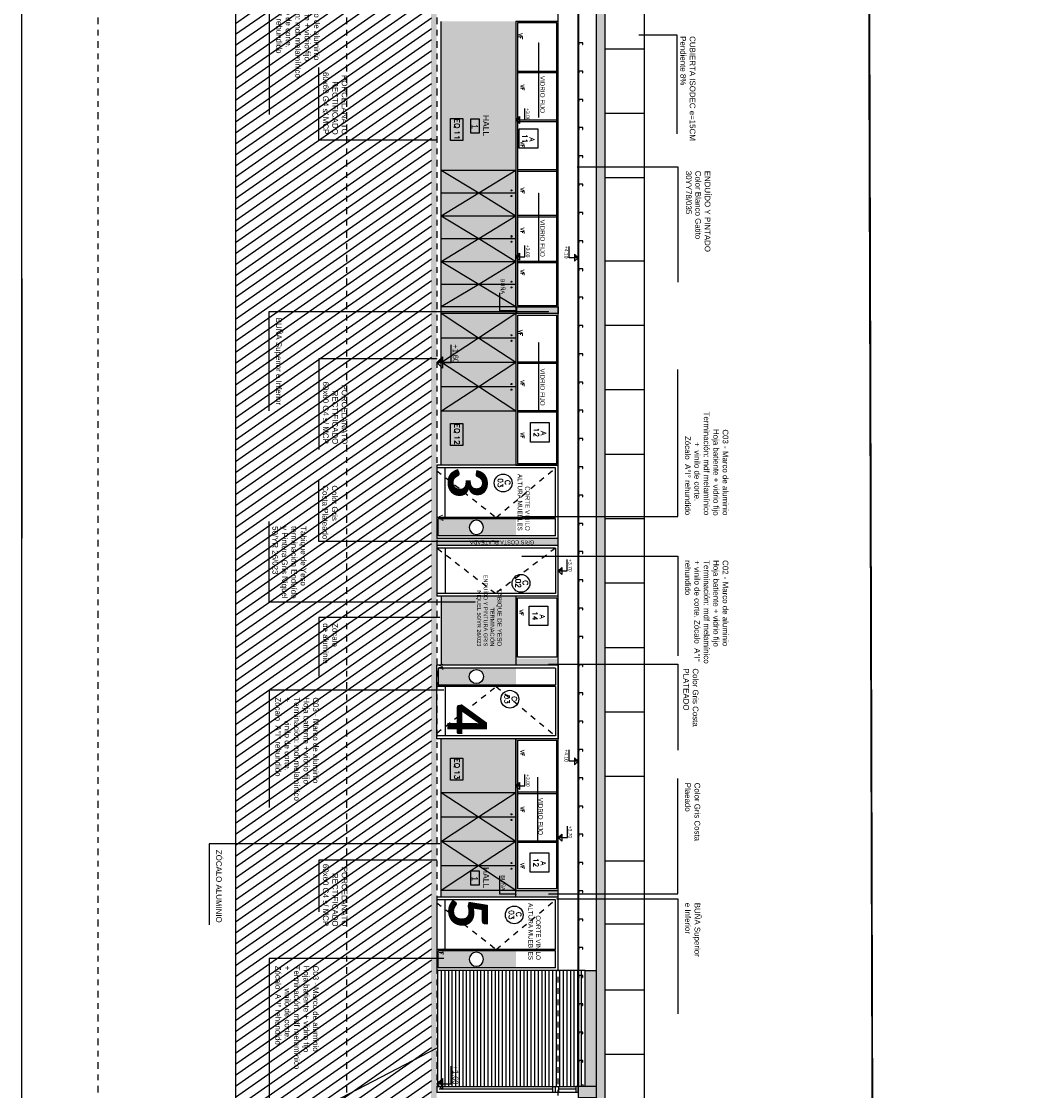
# Model space of a CAD drawing. Header units: millimetres. Extents: x 4617 to 4884, y 1258 to 1784.
# Tile 85 of 168: x 4717 to 4735, y 1275 to 1294. Entities that reach past the tile are written whole.
import ezdxf
from ezdxf.enums import TextEntityAlignment as Align

# ---------------------------------------------------------------- set-up
doc = ezdxf.new("R2010")
doc.units = ezdxf.units.MM
doc.header["$LTSCALE"] = 0.4
for name, pattern in [('CAIF XREF PLANTAS 603$0$RAYITAS', [0.375, 0.25, -0.125]), ('DASHDOT', [1, 0.5, -0.25, 0, -0.25]), ('DOT', [6.35, 0, -6.35]), ('HIDDEN', [9.525, 6.35, -3.175])]:
    doc.linetypes.add(name, pattern=pattern)
for name, color, linetype in [('0 notas JP', 4, 'Continuous'), ('00 AC - ABERTURAS ALUMINIO - TIPO', 3, 'Continuous'), ('200', 6, 'Continuous'), ('200cotas50', 1, 'Continuous'), ('A ALUMINIO', 4, 'Continuous'), ('A CARPINTERIA', 4, 'Continuous'), ('A EQUIPAMIENTO', 4, 'Continuous'), ('A HATCH TABIQUE', 254, 'Continuous'), ('A HERRERÍA', 4, 'Continuous'), ('A MURO', 1, 'Continuous'), ('A MURO VISTO', 2, 'Continuous'), ('A PROYECCION', 8, 'Continuous'), ('A VEGETACIÓN', 253, 'Continuous'), ('Hatch 252', 252, 'Continuous'), ('Hatch 354', 254, 'Continuous'), ('Hatch Ladrillo Visto', 32, 'Continuous'), ('TXT', 3, 'Continuous'), ('TXT COTA', 3, 'Continuous'), ('TXT PLANILLAS', 3, 'Continuous')]:
    doc.layers.add(name, color=color, linetype=linetype)
doc.styles.add('arial', font='arial.ttf')
doc.styles.add('ARIAL NARROW', font='ARIALN.TTF')
doc.styles.add('ROMANS', font='romans', dxfattribs={"height": 2})
doc.styles.add('SaAS simplex', font='simplex.shx', dxfattribs={"width": 0.8})
doc.dimstyles.new('COTAS 125', dxfattribs={"dimscale": 0.01, "dimtxt": 15, "dimasz": 8, "dimexe": 5, "dimexo": 20, "dimgap": 10, "dimtad": 0, "dimzin": 9, "dimdsep": 46, "dimtxsty": 'SaAS simplex', "dimblk": 'OBLIQUE', "dimcen": 0, "dimclrd": 8, "dimclre": 8, "dimclrt": 256, "dimadec": 1, "dimazin": 0, "dimtfac": 1, "dimtmove": 2, "dimatfit": 3, "dimldrblk": 'OBLIQUE', "dimfxl": 10, "dimlwd": -1, "dimlwe": -1, "dimarcsym": 0})

# ---------------------------------------------------------------- blocks, each defined once
blk = doc.blocks.new('A10 f')
at = {"layer": 'A ALUMINIO'}
for p, q in [((-0.725, 0.025), (-0.725, 2.655)), ((-0.025, 2.655), (-0.725, 2.655)), ((-0.025, 2.655), (-0.025, 0.025)), ((-0.725, 0.025), (-0.025, 0.025))]:
    blk.add_line(p, q, dxfattribs=at)
blk.add_lwpolyline([(0, 0), (-0.75, 0), (-0.75, 2.68), (0, 2.68)], close=True, dxfattribs=at)
blk = doc.blocks.new('A12 f')
at = {"layer": 'A ALUMINIO'}
blk.add_line((-0.725, 0), (-0.025, 0), dxfattribs=at)
for points in [[(0, 0), (-0.75, 0), (-0.75, 5.05), (0, 5.05)], [(-0.025, 0.025), (-0.725, 0.025), (-0.725, 5.025), (-0.025, 5.025)]]:
    blk.add_lwpolyline(points, close=True, dxfattribs=at)
blk = doc.blocks.new('C03 f')
at = {"layer": 'Hatch 354'}
h = blk.add_hatch(color=256, dxfattribs=at)
h.dxf.hatch_style = 1
h.paths.add_polyline_path([(-1.4, 0.05), (-0.025, 0.05), (-0.025, 0.35), (-1.4, 0.35)])
edge = h.paths.add_edge_path(flags=16)
edge.add_arc((-0.7, 0.2), 0.125, 0, 360)
blk.add_circle((-0.7, 0.2), 0.125)
at = {"layer": 'A ALUMINIO'}
for p, q in [((-2.15, 1.3), (0, 1.3)), ((-2.15, 0), (-2.15, 1.3)), ((-2.1, 0.375), (-2.1, 1.25)), ((-2.1, 1.25), (0, 1.25)), ((0, 1.3), (0, 0)), ((-2.1, 0.375), (0, 0.375)), ((-2.1, 0.05), (-2.1, 0.35)), ((-2.1, 0.35), (-0.025, 0.35)), ((-0.025, 0.05), (-0.025, 0.35)), ((-2.1, 0.05), (-0.025, 0.05))]:
    blk.add_line(p, q, dxfattribs=at)
at = {"layer": 'A PROYECCION', "linetype": 'CAIF XREF PLANTAS 603$0$RAYITAS'}
for p, q in [((-1.05, 0.375), (-2.1, 1.25)), ((0, 1.2), (-1.05, 0.375))]:
    blk.add_line(p, q, dxfattribs=at)
at = {"layer": 'A PROYECCION'}
blk.add_line((-0.15, 0.375), (-0.15, 1.25), dxfattribs=at)
at = {"layer": 'Hatch 252', "color": 4}
blk.add_line((-2.15, 0), (0, 0), dxfattribs=at)
blk = doc.blocks.new('C02 f')
at = {"layer": 'A ALUMINIO'}
for p, q in [((-2.15, 0), (-2.15, 0.9)), ((-2.1, 0.85), (-2.1, 0.05)), ((-2.1, 0.85), (0, 0.85)), ((-2.1, 0.05), (0, 0.05))]:
    blk.add_line(p, q, dxfattribs=at)
at = {"layer": 'A HERRERÍA'}
for p, q in [((-2.15, 0.9), (0, 0.9)), ((0, 0.9), (0, 0)), ((-2.15, 0), (0, 0))]:
    blk.add_line(p, q, dxfattribs=at)
at = {"layer": 'A PROYECCION', "linetype": 'CAIF XREF PLANTAS 603$0$RAYITAS'}
for p, q in [((-2.1, 0.85), (-1.038, 0.05)), ((-1.038, 0.05), (0, 0.85))]:
    blk.add_line(p, q, dxfattribs=at)
at = {"layer": 'A PROYECCION'}
blk.add_line((-0.15, 0.85), (-0.15, 0.05), dxfattribs=at)
blk = doc.blocks.new('NUMERO+NOMBRE LOCAL')
blk.add_lwpolyline([(-0.085, -0.109), (0.085, -0.109), (0.085, 0.001), (-0.085, 0.001)], close=True)
at = {"style": 'arial'}
blk.add_attdef('00', text='', height=0.07, dxfattribs=at).set_placement((0, -0.054), align=Align.MIDDLE_CENTER)
blk.add_attdef('NOMBRE', text='', height=0.075, dxfattribs=at).set_placement((0, -0.229), align=Align.CENTER)
blk = doc.blocks.new('_Oblique')
at = {"layer": 'TXT COTA', "color": 0, "lineweight": -2}
blk.add_line((-0.5, -0.5), (0.5, 0.5), dxfattribs=at)
blk = doc.blocks.new('*U468')
at = {"color": 0, "linetype": 'ByBlock'}
blk.add_lwpolyline([(-0.287, -0.195), (0.287, -0.195), (0.287, 0.354), (-0.287, 0.354)], close=True, dxfattribs=at)
at = {"color": 0, "linetype": 'ByBlock', "style": 'ROMANS', "width": 1.1}
blk.add_text('A', height=0.15, dxfattribs=at).set_placement((-0.088, 0.112))
at = {"color": 0, "linetype": 'ByBlock', "style": 'ROMANS', "width": 1.05}
blk.add_attdef('NRO', text='', height=0.15, dxfattribs=at).set_placement((0, -0.027), align=Align.MIDDLE)
blk = doc.blocks.new('*U470')
blk.add_circle((0.003, 0.055), 0.262)
at = {"style": 'ROMANS', "width": 1.1}
blk.add_text('C', height=0.15, dxfattribs=at).set_placement((-0.088, 0.112))
at = {"color": 0, "linetype": 'ByBlock', "style": 'ROMANS', "width": 1.05}
blk.add_attdef('NRO', text='', height=0.15, dxfattribs=at).set_placement((0, -0.027), align=Align.MIDDLE)
blk = doc.blocks.new('Nivel corte')
at = {"color": 0}
for p, q in [((0, 0.2), (0.25, 0.2)), ((0, 0), (0, 0.2)), ((0.078, 0.078), (-0.078, 0.078)), ((0, 0), (-0.078, 0.078)), ((0, 0), (0.078, 0.078))]:
    blk.add_line(p, q, dxfattribs=at)
blk.add_solid([(0, 0), (0.078, 0.078), (0, 0.078), (0.078, 0.078)], dxfattribs=at)
at = {"color": 0, "style": 'ARIAL NARROW', "flags": 4}
blk.add_attdef('NIVEL', text='', height=0.08, dxfattribs=at).set_placement((0.125, 0.2), align=Align.BOTTOM_CENTER)
blk = doc.blocks.new('PUERTA DE ENTRADA')
at = {"layer": 'A ALUMINIO'}
for p, q in [((-436.611, 4626.628), (-436.611, 4629.088)), ((-436.561, 4629.088), (-436.561, 4628.783)), ((-436.511, 4626.628), (-436.511, 4629.088)), ((-436.511, 4628.783), (-436.611, 4628.783)), ((-436.611, 4628.728), (-436.511, 4628.728)), ((-436.511, 4628.673), (-436.611, 4628.673)), ((-436.561, 4628.673), (-436.561, 4626.668))]:
    blk.add_line(p, q, dxfattribs=at)
blk.add_lwpolyline([(-436.611, 4629.128), (-436.511, 4629.128), (-436.511, 4629.088), (-436.611, 4629.088)], close=True, dxfattribs=at)

msp = doc.modelspace()

# ---------------------------------------------------------------- hatches: boundary and pattern name
at = {"true_color": 0xf0b400}
h = msp.add_hatch(color=40, dxfattribs=at)
h.dxf.hatch_style = 1
h.paths.add_polyline_path([(4724.311, 1293.633), (4725.227, 1293.633), (4725.227, 1285.783), (4724.311, 1285.783)])
h.paths.add_polyline_path([(4725.227, 1293.633), (4725.631, 1293.633), (4725.631, 1290.953), (4725.631, 1285.783), (4725.227, 1285.783)])
h = msp.add_hatch(color=253)
h.dxf.hatch_style = 1
h.paths.add_polyline_path([(4724.311, 1282.243), (4724.311, 1283.463), (4725.631, 1283.463), (4725.631, 1282.243)])
at = {"true_color": 0x2d4ad7}
h = msp.add_hatch(color=162, dxfattribs=at)
h.dxf.hatch_style = 1
h.paths.add_polyline_path([(4725.631, 1278.143), (4725.631, 1280.943), (4724.311, 1280.943), (4724.311, 1278.143)])
at = {"layer": 'A ALUMINIO'}
h = msp.add_hatch(color=254, dxfattribs=at)
h.dxf.hatch_style = 1
h.paths.add_polyline_path([(4726.381, 1288.463), (4726.381, 1288.582), (4725.631, 1288.582), (4725.631, 1288.463)])
h = msp.add_hatch(color=254, dxfattribs=at)
h.dxf.hatch_style = 1
h.paths.add_polyline_path([(4726.381, 1284.363), (4726.381, 1284.482), (4724.229, 1284.482), (4724.229, 1284.363)])
h = msp.add_hatch(color=254, dxfattribs=at)
h.dxf.hatch_style = 1
h.paths.add_polyline_path([(4726.381, 1282.243), (4726.381, 1282.362), (4725.631, 1282.362), (4725.631, 1282.243)])
h = msp.add_hatch(color=254, dxfattribs=at)
h.dxf.hatch_style = 1
h.paths.add_polyline_path([(4726.381, 1278.143), (4726.381, 1278.262), (4725.631, 1278.262), (4725.631, 1278.143)])
at = {"layer": 'A HATCH TABIQUE'}
h = msp.add_hatch(dxfattribs=at)
h.set_pattern_fill('HONEY', color=256, scale=0.01, angle=630)
h.set_pattern_definition([(270, (4720.562078, 1329.905171), (0.027496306, -0.047625), [0.03175, -0.0635]), (30, (4720.562078, 1329.905171), (0.027496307, 0.047625), [0.03175, -0.0635]), (330, (4720.562078, 1329.905171), (0.054992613, -1e-10), [-0.0635, 0.03175])])
h.paths.add_polyline_path([(4727.203, 1304.123), (4727.053, 1304.123), (4727.053, 1269.512), (4727.203, 1269.512)])
at = {"layer": 'A MURO'}
h = msp.add_hatch(color=256, dxfattribs=at)
h.dxf.hatch_style = 1
h.paths.add_polyline_path([(4724.131, 1303.825), (4724.031, 1303.824), (4724.131, 1300.352), (4724.131, 1276.843), (4724.231, 1276.843), (4724.231, 1300.352)])
h = msp.add_hatch(color=256, dxfattribs=at)
h.dxf.hatch_style = 1
h.paths.add_polyline_path([(4724.153, 1269.812), (4724.153, 1272.392), (4724.231, 1274.695), (4724.231, 1300.253), (4724.131, 1300.252), (4724.131, 1274.695), (4724.053, 1272.395), (4724.053, 1269.812), (4723.833, 1269.812), (4723.833, 1269.812), (4724.131, 1269.812)])
at = {"layer": 'A MURO VISTO'}
h = msp.add_hatch(color=252, dxfattribs=at)
h.dxf.hatch_style = 1
h.paths.add_polyline_path([(4726.853, 1274.795), (4727.053, 1274.795), (4727.053, 1276.843), (4726.853, 1276.843)])
h = msp.add_hatch(color=252, dxfattribs=at)
h.dxf.hatch_style = 1
h.paths.add_polyline_path([(4727.053, 1274.795), (4727.053, 1274.595), (4726.731, 1274.595), (4726.731, 1274.795)])
at = {"layer": 'A VEGETACIÓN'}
h = msp.add_hatch(dxfattribs=at)
h.set_pattern_fill('LINE', color=253, scale=0.05, angle=-55, double=1)
h.set_pattern_definition([(215, (268.31774, 1219.23631), (0.091055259, -0.130040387), [])])
edge = h.paths.add_edge_path()
edge.add_spline(control_points=[(4722.623, 1311.663), (4722.496, 1312.15), (4722.267, 1313.032), (4721.815, 1314.291), (4722.808, 1316.615), (4723, 1318.633), (4723.133, 1320.037)], knot_values=[0, 0, 0, 0, 1.503814, 2.722886, 4.072682, 7.155394, 7.155394, 7.155394, 7.155394], degree=3, periodic=0)
edge.add_line((4723.133, 1320.037), (4723.133, 1320.817))
edge.add_line((4723.133, 1320.817), (4723.137, 1321.51))
edge.add_arc((4554.224, 1326.028), 168.973, 358.46779, 360.86003)
edge.add_line((4723.178, 1328.564), (4720.672, 1328.564))
edge.add_line((4720.672, 1328.564), (4720.669, 1261.169))
edge.add_line((4720.669, 1261.169), (4722.153, 1261.169))
edge.add_line((4722.153, 1261.169), (4722.642, 1261.169))
edge.add_line((4722.642, 1261.169), (4722.64, 1262.973))
edge.add_line((4722.64, 1262.973), (4722.631, 1263.199))
edge.add_line((4722.631, 1263.199), (4722.631, 1263.543))
edge.add_line((4722.631, 1263.543), (4722.61, 1264.214))
edge.add_line((4722.61, 1264.214), (4722.638, 1264.505))
edge.add_line((4722.638, 1264.505), (4722.591, 1264.865))
edge.add_line((4722.591, 1264.865), (4722.612, 1265.364))
edge.add_line((4722.612, 1265.364), (4722.631, 1265.932))
edge.add_line((4722.631, 1265.932), (4722.631, 1266.29))
edge.add_line((4722.631, 1266.29), (4722.578, 1266.553))
edge.add_line((4722.578, 1266.553), (4722.422, 1266.553))
edge.add_line((4722.422, 1266.553), (4722.422, 1266.753))
edge.add_line((4722.422, 1266.753), (4722.463, 1269.812))
edge.add_line((4722.463, 1269.812), (4722.563, 1269.812))
edge.add_line((4722.563, 1269.812), (4724.135, 1269.812))
edge.add_line((4724.135, 1269.812), (4724.135, 1303.823))
edge.add_line((4724.135, 1303.823), (4724.031, 1303.823))
edge.add_line((4724.031, 1303.823), (4724.006, 1306.775))
edge.add_line((4724.006, 1306.775), (4723.806, 1306.775))
edge.add_line((4723.806, 1306.775), (4723.806, 1306.925))
edge.add_line((4723.806, 1306.925), (4724.103, 1306.925))
edge.add_line((4724.103, 1306.925), (4724.065, 1309.705))
edge.add_line((4724.065, 1309.705), (4722.513, 1309.705))
edge.add_line((4722.513, 1309.705), (4722.413, 1309.705))
edge.add_line((4722.413, 1309.705), (4722.413, 1311.426))
edge.add_line((4722.413, 1311.426), (4722.372, 1311.426))
edge.add_line((4722.372, 1311.426), (4722.372, 1311.626))
edge.add_line((4722.372, 1311.626), (4722.632, 1311.626))
at = {"layer": 'Hatch Ladrillo Visto'}
h = msp.add_hatch(dxfattribs=at)
h.set_pattern_fill('LINE', color=256, scale=0.02, angle=-180, style=0)
h.set_pattern_definition([(90, (97.51372, 863.74182), (-0.0635, 1e-16), [])])
h.paths.add_polyline_path([(4724.216, 1274.795), (4726.853, 1274.795), (4726.853, 1276.843), (4726.381, 1276.843), (4724.231, 1276.843)])

# ---------------------------------------------------------------- linework, layer by layer
for p, q in [((4725.631, 1288.572), (4725.631, 1290.997)), ((4725.641, 1280.943), (4725.641, 1280.943)), ((4725.631, 1279.125), (4724.311, 1279.125))]:
    msp.add_line(p, q)
at = {"color": 6, "ltscale": 0.01}
for points in [[(4726.807, 1293.223), (4726.814, 1293.223), (4726.814, 1293.253), (4726.744, 1293.253), (4726.744, 1293.223), (4726.751, 1293.223)], [(4726.807, 1292.723), (4726.814, 1292.723), (4726.814, 1292.753), (4726.744, 1292.753), (4726.744, 1292.723), (4726.751, 1292.723)], [(4726.807, 1292.223), (4726.814, 1292.223), (4726.814, 1292.253), (4726.744, 1292.253), (4726.744, 1292.223), (4726.751, 1292.223)], [(4726.807, 1291.723), (4726.814, 1291.723), (4726.814, 1291.753), (4726.744, 1291.753), (4726.744, 1291.723), (4726.751, 1291.723)], [(4726.807, 1291.223), (4726.814, 1291.223), (4726.814, 1291.253), (4726.744, 1291.253), (4726.744, 1291.223), (4726.751, 1291.223)], [(4726.807, 1290.723), (4726.814, 1290.723), (4726.814, 1290.753), (4726.744, 1290.753), (4726.744, 1290.723), (4726.751, 1290.723)], [(4726.807, 1290.223), (4726.814, 1290.223), (4726.814, 1290.253), (4726.744, 1290.253), (4726.744, 1290.223), (4726.751, 1290.223)], [(4726.807, 1289.723), (4726.814, 1289.723), (4726.814, 1289.753), (4726.744, 1289.753), (4726.744, 1289.723), (4726.751, 1289.723)], [(4726.807, 1289.223), (4726.814, 1289.223), (4726.814, 1289.253), (4726.744, 1289.253), (4726.744, 1289.223), (4726.751, 1289.223)], [(4726.807, 1288.723), (4726.814, 1288.723), (4726.814, 1288.753), (4726.744, 1288.753), (4726.744, 1288.723), (4726.751, 1288.723)], [(4726.807, 1288.223), (4726.814, 1288.223), (4726.814, 1288.253), (4726.744, 1288.253), (4726.744, 1288.223), (4726.751, 1288.223)], [(4726.807, 1287.723), (4726.814, 1287.723), (4726.814, 1287.753), (4726.744, 1287.753), (4726.744, 1287.723), (4726.751, 1287.723)], [(4726.807, 1287.223), (4726.814, 1287.223), (4726.814, 1287.253), (4726.744, 1287.253), (4726.744, 1287.223), (4726.751, 1287.223)], [(4726.807, 1286.723), (4726.814, 1286.723), (4726.814, 1286.753), (4726.744, 1286.753), (4726.744, 1286.723), (4726.751, 1286.723)], [(4726.807, 1286.223), (4726.814, 1286.223), (4726.814, 1286.253), (4726.744, 1286.253), (4726.744, 1286.223), (4726.751, 1286.223)], [(4726.807, 1285.723), (4726.814, 1285.723), (4726.814, 1285.753), (4726.744, 1285.753), (4726.744, 1285.723), (4726.751, 1285.723)], [(4726.807, 1285.223), (4726.814, 1285.223), (4726.814, 1285.253), (4726.744, 1285.253), (4726.744, 1285.223), (4726.751, 1285.223)], [(4726.807, 1284.723), (4726.814, 1284.723), (4726.814, 1284.753), (4726.744, 1284.753), (4726.744, 1284.723), (4726.751, 1284.723)], [(4726.807, 1284.223), (4726.814, 1284.223), (4726.814, 1284.253), (4726.744, 1284.253), (4726.744, 1284.223), (4726.751, 1284.223)], [(4726.807, 1283.723), (4726.814, 1283.723), (4726.814, 1283.753), (4726.744, 1283.753), (4726.744, 1283.723), (4726.751, 1283.723)], [(4726.807, 1283.223), (4726.814, 1283.223), (4726.814, 1283.253), (4726.744, 1283.253), (4726.744, 1283.223), (4726.751, 1283.223)], [(4726.807, 1282.723), (4726.814, 1282.723), (4726.814, 1282.753), (4726.744, 1282.753), (4726.744, 1282.723), (4726.751, 1282.723)], [(4726.807, 1282.223), (4726.814, 1282.223), (4726.814, 1282.253), (4726.744, 1282.253), (4726.744, 1282.223), (4726.751, 1282.223)], [(4726.807, 1281.723), (4726.814, 1281.723), (4726.814, 1281.753), (4726.744, 1281.753), (4726.744, 1281.723), (4726.751, 1281.723)], [(4726.807, 1281.223), (4726.814, 1281.223), (4726.814, 1281.253), (4726.744, 1281.253), (4726.744, 1281.223), (4726.751, 1281.223)], [(4726.807, 1280.723), (4726.814, 1280.723), (4726.814, 1280.753), (4726.744, 1280.753), (4726.744, 1280.723), (4726.751, 1280.723)], [(4726.807, 1280.223), (4726.814, 1280.223), (4726.814, 1280.253), (4726.744, 1280.253), (4726.744, 1280.223), (4726.751, 1280.223)], [(4726.807, 1279.723), (4726.814, 1279.723), (4726.814, 1279.753), (4726.744, 1279.753), (4726.744, 1279.723), (4726.751, 1279.723)], [(4726.807, 1279.223), (4726.814, 1279.223), (4726.814, 1279.253), (4726.744, 1279.253), (4726.744, 1279.223), (4726.751, 1279.223)], [(4726.807, 1278.723), (4726.814, 1278.723), (4726.814, 1278.753), (4726.744, 1278.753), (4726.744, 1278.723), (4726.751, 1278.723)], [(4726.807, 1278.223), (4726.814, 1278.223), (4726.814, 1278.253), (4726.744, 1278.253), (4726.744, 1278.223), (4726.751, 1278.223)], [(4726.807, 1277.723), (4726.814, 1277.723), (4726.814, 1277.753), (4726.744, 1277.753), (4726.744, 1277.723), (4726.751, 1277.723)], [(4726.807, 1277.223), (4726.814, 1277.223), (4726.814, 1277.253), (4726.744, 1277.253), (4726.744, 1277.223), (4726.751, 1277.223)], [(4726.807, 1276.723), (4726.814, 1276.723), (4726.814, 1276.753), (4726.744, 1276.753), (4726.744, 1276.723), (4726.751, 1276.723)], [(4726.807, 1276.223), (4726.814, 1276.223), (4726.814, 1276.253), (4726.744, 1276.253), (4726.744, 1276.223), (4726.751, 1276.223)], [(4726.807, 1275.723), (4726.814, 1275.723), (4726.814, 1275.753), (4726.744, 1275.753), (4726.744, 1275.723), (4726.751, 1275.723)], [(4726.807, 1275.223), (4726.814, 1275.223), (4726.814, 1275.253), (4726.744, 1275.253), (4726.744, 1275.223), (4726.751, 1275.223)], [(4726.807, 1274.825), (4726.814, 1274.825), (4726.814, 1274.795), (4726.744, 1274.795), (4726.744, 1274.825), (4726.751, 1274.825)]]:
    msp.add_lwpolyline(points, dxfattribs=at)
at = {"layer": '0 notas JP'}
msp.add_lwpolyline([(4726.381, 1276.843), (4726.381, 1300.253)], dxfattribs=at)
at = {"layer": '00 AC - ABERTURAS ALUMINIO - TIPO', "ltscale": 0.3}
for points in [[(4724.474, 1291.524), (4724.474, 1291.914), (4724.694, 1291.914), (4724.694, 1291.524)], [(4724.474, 1286.128), (4724.474, 1286.519), (4724.694, 1286.519), (4724.694, 1286.128)], [(4724.474, 1280.209), (4724.474, 1280.599), (4724.694, 1280.599), (4724.694, 1280.209)]]:
    msp.add_lwpolyline(points, close=True, dxfattribs=at)
at = {"layer": '200', "color": 2, "linetype": 'DASHDOT', "ltscale": 0.6}
for points in [[(4718.233, 1328.564), (4718.233, 1261.169)], [(4722.633, 1328.564), (4722.633, 1261.169)], [(4724.233, 1328.564), (4724.233, 1261.169)]]:
    msp.add_lwpolyline(points, dxfattribs=at)
at = {"layer": 'A ALUMINIO'}
for p, q in [((4725.656, 1292.742), (4726.356, 1292.742)), ((4725.656, 1289.394), (4726.356, 1289.394)), ((4725.656, 1289.369), (4726.356, 1289.369)), ((4725.656, 1287.612), (4726.356, 1287.612)), ((4725.656, 1287.587), (4726.356, 1287.587)), ((4725.657, 1286.749), (4726.356, 1286.749)), ((4725.657, 1286.724), (4726.356, 1286.724)), ((4725.656, 1280.002), (4726.356, 1280.002)), ((4725.656, 1279.977), (4726.356, 1279.977)), ((4725.656, 1279.139), (4726.356, 1279.139)), ((4725.656, 1279.114), (4726.356, 1279.114))]:
    msp.add_line(p, q, dxfattribs=at)
at = {"layer": 'A ALUMINIO', "color": 254}
msp.add_line((4725.656, 1292.73), (4726.356, 1292.73), dxfattribs=at)
at = {"layer": 'A ALUMINIO'}
msp.add_lwpolyline([(4726.356, 1283.438), (4726.356, 1282.387), (4725.656, 1282.387), (4725.656, 1283.438)], close=True, dxfattribs=at)
at = {"layer": 'A CARPINTERIA'}
for p, q in [((4725.656, 1292.755), (4726.356, 1292.755)), ((4725.656, 1291.889), (4726.356, 1291.889)), ((4725.656, 1291.864), (4726.356, 1291.864)), ((4725.656, 1291.011), (4726.356, 1291.011)), ((4725.656, 1290.986), (4726.356, 1290.986)), ((4725.656, 1290.202), (4726.356, 1290.202)), ((4725.656, 1290.177), (4726.356, 1290.177)), ((4726.381, 1288.463), (4726.381, 1288.583)), ((4725.631, 1283.463), (4725.631, 1282.243)), ((4726.381, 1282.243), (4726.381, 1282.363)), ((4726.381, 1278.143), (4726.381, 1278.263))]:
    msp.add_line(p, q, dxfattribs=at)
at = {"layer": 'A CARPINTERIA', "ltscale": 0.3}
msp.add_line((4724.311, 1283.463), (4724.311, 1282.243), dxfattribs=at)
at = {"layer": 'A EQUIPAMIENTO'}
for p, q in [((4724.311, 1285.783), (4724.311, 1293.633)), ((4725.631, 1293.633), (4725.631, 1285.783)), ((4725.634, 1290.997), (4724.311, 1290.997)), ((4725.631, 1290.593), (4724.311, 1290.593)), ((4725.631, 1290.189), (4724.311, 1290.189)), ((4725.631, 1289.785), (4724.311, 1289.785)), ((4725.631, 1289.381), (4724.311, 1289.381)), ((4725.631, 1288.977), (4724.311, 1288.977)), ((4725.631, 1288.583), (4724.311, 1288.583)), ((4725.641, 1288.583), (4725.641, 1288.463)), ((4725.631, 1288.463), (4724.311, 1288.463)), ((4725.631, 1288.031), (4724.311, 1288.031)), ((4725.631, 1287.599), (4724.311, 1287.599)), ((4725.632, 1287.168), (4724.312, 1287.168)), ((4725.632, 1286.736), (4724.312, 1286.736)), ((4725.631, 1285.783), (4724.231, 1285.783)), ((4725.631, 1280.943), (4724.231, 1280.943)), ((4724.311, 1278.143), (4724.311, 1280.943)), ((4725.631, 1278.143), (4725.631, 1280.943)), ((4725.631, 1279.988), (4724.311, 1279.988)), ((4725.631, 1279.557), (4724.311, 1279.557)), ((4725.631, 1279.125), (4724.311, 1279.125)), ((4725.631, 1278.694), (4724.311, 1278.694)), ((4725.631, 1278.143), (4724.231, 1278.143)), ((4725.631, 1278.262), (4724.311, 1278.262))]:
    msp.add_line(p, q, dxfattribs=at)
at = {"layer": 'A EQUIPAMIENTO', "color": 252, "linetype": 'HIDDEN'}
for points in [[(4725.631, 1290.997), (4724.975, 1290.593), (4724.311, 1290.997)], [(4725.631, 1290.189), (4724.975, 1290.593), (4724.311, 1290.189)], [(4725.631, 1290.189), (4724.975, 1289.785), (4724.311, 1290.189)], [(4725.631, 1289.381), (4724.975, 1289.785), (4724.311, 1289.381)], [(4725.631, 1289.381), (4724.975, 1288.977), (4724.311, 1289.381)], [(4725.631, 1288.582), (4724.975, 1288.977), (4724.311, 1288.582)], [(4725.631, 1288.463), (4724.971, 1288.031), (4724.311, 1288.463)], [(4725.631, 1287.599), (4724.971, 1288.031), (4724.312, 1287.599)], [(4725.632, 1287.599), (4724.972, 1287.168), (4724.312, 1287.599)], [(4725.632, 1286.736), (4724.972, 1287.168), (4724.312, 1286.736)], [(4725.631, 1279.988), (4724.971, 1279.557), (4724.311, 1279.988)], [(4725.631, 1279.125), (4724.971, 1279.557), (4724.312, 1279.125)], [(4725.631, 1279.126), (4724.971, 1278.694), (4724.312, 1279.126)], [(4725.631, 1278.262), (4724.971, 1278.694), (4724.311, 1278.262)]]:
    msp.add_lwpolyline(points, dxfattribs=at)
at = {"layer": 'A EQUIPAMIENTO'}
msp.add_lwpolyline([(4726.381, 1288.583), (4726.381, 1288.463), (4725.641, 1288.463), (4725.641, 1288.583)], close=True, dxfattribs=at)
for centre in [(4725.551, 1290.643), (4725.551, 1290.543), (4725.551, 1289.835), (4725.551, 1289.823), (4725.551, 1289.735), (4725.551, 1289.027), (4725.551, 1288.927), (4725.551, 1288.081), (4725.551, 1287.981), (4725.551, 1287.218), (4725.551, 1287.118), (4725.551, 1279.607), (4725.551, 1279.507), (4725.551, 1278.744), (4725.551, 1278.644)]:
    msp.add_circle(centre, 0.01, dxfattribs=at)
at = {"layer": 'A MURO'}
msp.add_line((4720.672, 1328.564), (4720.669, 1261.169), dxfattribs=at)
at = {"layer": 'A MURO', "color": 1}
msp.add_line((4727.203, 1304.123), (4727.203, 1269.512), dxfattribs=at)
at = {"layer": 'A MURO', "color": 252}
for p, q in [((4727.903, 1293.143), (4727.203, 1293.143)), ((4727.903, 1292.003), (4727.203, 1292.003)), ((4727.903, 1290.863), (4727.203, 1290.863)), ((4727.903, 1289.393), (4727.203, 1289.393)), ((4727.903, 1288.253), (4727.203, 1288.253)), ((4727.903, 1287.113), (4727.203, 1287.113)), ((4727.903, 1285.973), (4727.203, 1285.973)), ((4727.903, 1284.833), (4727.203, 1284.833)), ((4727.903, 1283.693), (4727.203, 1283.693)), ((4727.903, 1282.553), (4727.203, 1282.553)), ((4727.903, 1281.413), (4727.203, 1281.413)), ((4727.903, 1280.273), (4727.203, 1280.273)), ((4727.903, 1278.778), (4727.203, 1278.778)), ((4727.903, 1277.663), (4727.203, 1277.663)), ((4727.903, 1276.498), (4727.203, 1276.498)), ((4727.903, 1275.358), (4727.203, 1275.358))]:
    msp.add_line(p, q, dxfattribs=at)
at = {"layer": 'A MURO'}
for points in [[(4731.791, 1328.564), (4731.974, 1261.169), (4716.892, 1261.169), (4716.892, 1328.564)], [(4753.011, 1328.564), (4753.011, 1261.169), (4731.974, 1261.169), (4731.773, 1328.564)]]:
    msp.add_lwpolyline(points, close=True, dxfattribs=at)
at = {"layer": 'A MURO', "color": 1}
msp.add_lwpolyline([(4727.903, 1269.512), (4727.903, 1304.123), (4727.053, 1304.123), (4727.053, 1269.512)], close=True, dxfattribs=at)
at = {"layer": 'A MURO VISTO'}
msp.add_line((4726.731, 1274.795), (4726.731, 1300.253), dxfattribs=at)
for points in [[(4726.731, 1274.795), (4726.731, 1300.253)], [(4726.744, 1274.795), (4726.744, 1300.253)], [(4726.853, 1276.843), (4724.256, 1276.843)]]:
    msp.add_lwpolyline(points, dxfattribs=at)
at = {"layer": 'A MURO VISTO', "color": 251}
msp.add_lwpolyline([(4716.883, 1293.687), (4716.892, 1284.49)], dxfattribs=at)
at = {"layer": 'A MURO VISTO'}
msp.add_lwpolyline([(4726.853, 1274.795), (4726.853, 1276.843), (4727.053, 1276.843), (4727.053, 1274.795)], close=True, dxfattribs=at)
at = {"layer": 'A MURO VISTO', "color": 1}
msp.add_lwpolyline([(4727.053, 1274.795), (4726.731, 1274.795), (4726.731, 1274.595), (4727.053, 1274.595)], dxfattribs=at)
at = {"layer": 'TXT', "color": 253, "linetype": 'DOT', "ltscale": 0.01}
for p, q in [((4726.381, 1264.034), (4726.381, 1304.092)), ((4727.903, 1264.075), (4727.903, 1304.133))]:
    msp.add_line(p, q, dxfattribs=at)

# ---------------------------------------------------------------- block references
at = {"layer": '200cotas50'}
ref = msp.add_blockref('Nivel corte', (4725.631, 1291.889), dxfattribs=dict(at, xscale=-0.8, yscale=0.8, zscale=0.8, rotation=269.9999999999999))
ref.add_attrib('NIVEL', '+3.00', dxfattribs={"layer": '0', "color": 0, "height": 0.064, "rotation": 270, "style": 'ARIAL NARROW', "flags": 4}).set_placement((4725.791, 1291.988), align=Align.BOTTOM_CENTER)
ref = msp.add_blockref('Nivel corte', (4725.631, 1289.47), dxfattribs=dict(at, xscale=-0.8, yscale=0.8, zscale=0.8, rotation=269.9999999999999))
ref.add_attrib('NIVEL', '+3.00', dxfattribs={"layer": '0', "color": 0, "height": 0.064, "rotation": 270, "style": 'ARIAL NARROW', "flags": 4}).set_placement((4725.791, 1289.569), align=Align.BOTTOM_CENTER)
ref = msp.add_blockref('Nivel corte', (4726.731, 1289.451), dxfattribs=dict(at, xscale=0.8, yscale=0.8, zscale=0.8, rotation=89.99999999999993))
ref.add_attrib('NIVEL', '+4.10', dxfattribs={"layer": '0', "color": 0, "height": 0.064, "rotation": 270, "style": 'ARIAL NARROW', "flags": 4}).set_placement((4726.471, 1289.55), align=Align.BOTTOM_CENTER)
ref = msp.add_blockref('Nivel corte', (4724.233, 1287.599), dxfattribs=dict(at, xscale=-1.25, yscale=1.25, zscale=1.25, rotation=269.9999999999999))
ref.add_attrib('NIVEL', '+1.60', dxfattribs={"layer": '0', "color": 0, "height": 0.1, "rotation": 270, "style": 'ARIAL NARROW', "flags": 4}).set_placement((4724.483, 1287.754), align=Align.BOTTOM_CENTER)
ref = msp.add_blockref('Nivel corte', (4726.38, 1283.912), dxfattribs=dict(at, xscale=-0.8, yscale=0.8, zscale=0.8, rotation=269.9999999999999))
ref.add_attrib('NIVEL', '+3.70', dxfattribs={"layer": '0', "color": 0, "height": 0.064, "rotation": 270, "style": 'ARIAL NARROW', "flags": 4}).set_placement((4726.54, 1284.011), align=Align.BOTTOM_CENTER)
ref = msp.add_blockref('Nivel corte', (4726.731, 1280.545), dxfattribs=dict(at, xscale=0.8, yscale=0.8, zscale=0.8, rotation=89.99999999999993))
ref.add_attrib('NIVEL', '+4.10', dxfattribs={"layer": '0', "color": 0, "height": 0.064, "rotation": 270, "style": 'ARIAL NARROW', "flags": 4}).set_placement((4726.471, 1280.644), align=Align.BOTTOM_CENTER)
ref = msp.add_blockref('Nivel corte', (4725.631, 1280.109), dxfattribs=dict(at, xscale=-0.8, yscale=0.8, zscale=0.8, rotation=269.9999999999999))
ref.add_attrib('NIVEL', '+3.00', dxfattribs={"layer": '0', "color": 0, "height": 0.064, "rotation": 270, "style": 'ARIAL NARROW', "flags": 4}).set_placement((4725.791, 1280.208), align=Align.BOTTOM_CENTER)
ref = msp.add_blockref('Nivel corte', (4726.381, 1279.196), dxfattribs=dict(at, xscale=-0.8, yscale=0.8, zscale=0.8, rotation=269.9999999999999))
ref.add_attrib('NIVEL', '+3.70', dxfattribs={"layer": '0', "color": 0, "height": 0.064, "rotation": 270, "style": 'ARIAL NARROW', "flags": 4}).set_placement((4726.541, 1279.295), align=Align.BOTTOM_CENTER)
ref = msp.add_blockref('Nivel corte', (4724.233, 1274.839), dxfattribs=dict(at, xscale=-1.25, yscale=1.25, zscale=1.25, rotation=269.9999999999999))
ref.add_attrib('NIVEL', '+1.60', dxfattribs={"layer": '0', "color": 0, "height": 0.1, "rotation": 270, "style": 'ARIAL NARROW', "flags": 4}).set_placement((4724.483, 1274.994), align=Align.BOTTOM_CENTER)
at = {"layer": 'A ALUMINIO', "xscale": -1}
for name, p in [('A12 f', (4725.631, 1288.583)), ('A10 f', (4725.631, 1285.783)), ('C03 f', (4724.231, 1284.483)), ('C02 f', (4724.231, 1283.463)), ('A10 f', (4725.631, 1278.262)), ('C03 f', (4724.231, 1276.843))]:
    msp.add_blockref(name, p, dxfattribs=at)
at = {"layer": 'A ALUMINIO', "rotation": 180}
msp.add_blockref('C03 f', (4724.231, 1282.243), dxfattribs=at)
at = {"layer": 'A MURO VISTO', "xscale": -1, "rotation": 269.9999999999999}
msp.add_blockref('PUERTA DE ENTRADA', (97.603, 1711.306), dxfattribs=at)
at = {"layer": 'TXT'}
ref = msp.add_blockref('NUMERO+NOMBRE LOCAL', (4724.828, 1291.783), dxfattribs=dict(at, xscale=1.43, yscale=1.43, zscale=1.43, rotation=89.99999999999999))
ref.add_attrib('00', '1', dxfattribs={"layer": '0', "height": 0.107, "rotation": 270, "style": 'arial'}).set_placement((4724.904, 1291.772), align=Align.MIDDLE_CENTER)
ref.add_attrib('NOMBRE', 'HALL', dxfattribs={"layer": '0', "height": 0.1074, "rotation": 270, "style": 'arial'}).set_placement((4725.047, 1291.79), align=Align.CENTER)
ref = msp.add_blockref('NUMERO+NOMBRE LOCAL', (4724.828, 1278.48), dxfattribs=dict(at, xscale=1.43, yscale=1.43, zscale=1.43, rotation=89.99999999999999))
ref.add_attrib('00', '1', dxfattribs={"layer": '0', "height": 0.107, "rotation": 270, "style": 'arial'}).set_placement((4724.904, 1278.469), align=Align.MIDDLE_CENTER)
ref.add_attrib('NOMBRE', 'HALL', dxfattribs={"layer": '0', "height": 0.1074, "rotation": 270, "style": 'arial'}).set_placement((4725.047, 1278.487), align=Align.CENTER)
at = {"layer": 'TXT PLANILLAS'}
ref = msp.add_blockref('*U468', (4725.804, 1291.56), dxfattribs=dict(at, xscale=-0.6, yscale=0.6, zscale=0.6, rotation=269.9999999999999))
ref.add_attrib('NRO', '11', dxfattribs={"layer": '0', "color": 0, "linetype": 'ByBlock', "height": 0.09, "rotation": 270, "style": 'ROMANS', "width": 1.05}).set_placement((4725.788, 1291.56), align=Align.MIDDLE)
ref = msp.add_blockref('*U468', (4726.007, 1286.363), dxfattribs=dict(at, xscale=-0.6, yscale=0.6, zscale=0.6, rotation=269.9999999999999))
ref.add_attrib('NRO', '12', dxfattribs={"layer": '0', "color": 0, "linetype": 'ByBlock', "height": 0.09, "rotation": 270, "style": 'ROMANS', "width": 1.05}).set_placement((4725.991, 1286.363), align=Align.MIDDLE)
at = {"layer": 'TXT PLANILLAS', "xscale": 0.6, "yscale": 0.6, "zscale": 0.6, "rotation": 269.9999999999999}
for p, values in [((4725.372, 1285.469), {'NRO': '03'}), ((4725.687, 1283.694), {'NRO': '02'}), ((4725.49, 1281.645), {'NRO': '03'}), ((4725.568, 1277.829), {'NRO': '03'})]:
    msp.add_blockref('*U470', p, dxfattribs=at).add_auto_attribs(values)
at = {"layer": 'TXT PLANILLAS'}
ref = msp.add_blockref('*U468', (4725.985, 1283.118), dxfattribs=dict(at, xscale=-0.6, yscale=0.6, zscale=0.6, rotation=269.9999999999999))
ref.add_attrib('NRO', '14', dxfattribs={"layer": '0', "color": 0, "linetype": 'ByBlock', "height": 0.09, "rotation": 270, "style": 'ROMANS', "width": 1.05}).set_placement((4725.969, 1283.118), align=Align.MIDDLE)
ref = msp.add_blockref('*U468', (4726.002, 1278.755), dxfattribs=dict(at, xscale=-0.6, yscale=0.6, zscale=0.6, rotation=269.9999999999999))
ref.add_attrib('NRO', '12', dxfattribs={"layer": '0', "color": 0, "linetype": 'ByBlock', "height": 0.09, "rotation": 270, "style": 'ROMANS', "width": 1.05}).set_placement((4725.986, 1278.755), align=Align.MIDDLE)

# ---------------------------------------------------------------- texts
at = {"color": 252, "char_height": 0.0678, "attachment_point": 3, "rotation": 270, "style": 'ROMANS'}
for insert in [(4725.747, 1293.317), (4725.779, 1292.411), (4725.779, 1291.404), (4725.779, 1290.586), (4725.779, 1289.877), (4725.779, 1289.138), (4725.747, 1288.069), (4725.779, 1287.178), (4725.779, 1286.256), (4724.339, 1284.795), (4725.759, 1283.123), (4724.339, 1282.161), (4725.779, 1280.638), (4725.779, 1279.64), (4725.779, 1278.64), (4724.343, 1277.123)]:
    msp.add_mtext(' VF', dxfattribs=dict(at, insert=insert))
at = {"color": 254, "lineweight": 0, "char_height": 0.7, "attachment_point": 3, "rotation": 270, "style": 'SaAS simplex'}
for s, insert in [('{\\fCalibri|b1|i0|c0|p34;\\W1;3}', (4725.128, 1285.208)), ('{\\fCalibri|b1|i0|c0|p34;\\W1;4}', (4725.116, 1281.013)), ('{\\fCalibri|b1|i0|c0|p34;\\W1;5}', (4725.139, 1277.582))]:
    msp.add_mtext_dynamic_manual_height_columns(s, width=0.79313, gutter_width=12.5, heights=[0.0155], dxfattribs=dict(at, insert=insert))
at = {"layer": '00 AC - ABERTURAS ALUMINIO - TIPO', "ltscale": 0.3, "style": 'ROMANS', "width": 1.1}
for p in [(4724.542, 1291.917), (4724.542, 1286.522), (4724.542, 1280.602)]:
    msp.add_text('EQ', height=0.0926, rotation=270, dxfattribs=at).set_placement(p)
at = {"layer": '00 AC - ABERTURAS ALUMINIO - TIPO', "ltscale": 0.3, "style": 'ROMANS', "width": 1.05}
for tag, p in [('11', (4724.588, 1291.621)), ('12', (4724.588, 1286.226)), ('13', (4724.588, 1280.306))]:
    msp.add_attdef(tag, text='', height=0.0926, rotation=270, dxfattribs=at).set_placement(p, align=Align.MIDDLE)
at = {"layer": 'TXT', "style": 'arial'}
for s, insert, char_height, width, attachment_point, rotation in [('C03 - Marco de aluminio\\PHoja batiente + vidrio fijo\\PTerminación: mdf melamínico \\P\\pi-0.3,l0.4,t0.4;+^Ivinilo de corte.\\P\\pi0,l0,tz;Zócalo  A°I° rehundido', (4722.16, 1294.465), 0.1, 1.93982, 1, 270), ('\\pi0.90115;PORCELANATO \\P\\pi1.0102;RECTIFICADO\\P\\pi0.84862;60x60 G4 s/ MCP', (4722.65, 1293.585), 0.1, 1.93982, 1, 270), ('ENDUÍDO Y PINTADO \\PColor Blanco Gatito\\P30YY78/035', (4729.071, 1290.99), 0.1, 1.93982, 1, 270), ('BUÑA Superior e Inferior', (4721.487, 1288.391), 0.1, 3.02811, 1, 270), ('\\pi0.90115;PORCELANATO \\P\\pi1.0102;RECTIFICADO\\P\\pi0.84862;60x60 G4 s/ MCP', (4722.65, 1288.11), 0.1, 1.93982, 1, 270), ('\\pi0.43014;C03 - Marco de aluminio\\P\\pi0.4225;Hoja batiente + vidrio fijo\\P\\pi0.11608;Terminación: mdf melamínico \\P\\pi0.65299;+^Ivinilo de corte.\\P\\pi0.54692;Zócalo  A°I° rehundido', (4729.388, 1286.846), 0.1, 1.93982, 1, 270), ('Color Gris \\PCosta Plateado', (4722.476, 1285.426), 0.1, 3.02811, 1, 270), ('Tabique de Yeso terminación Enduído \\Py Pintura Gris Niquel 50/YR 26/023', (4721.924, 1284.704), 0.1, 1.43625, 1, 270), ('{\\H0.875x;GRIS COSTA PLATEADA}', (4724.814, 1284.383), 0.08, 1.3991, 3, 180), ('C02 - Marco de aluminio\\PHoja batiente + vidrio fijo \\PTerminación: mdf melamínico \\P+ vinilo de corte. Zócalo  A°I° rehundido', (4729.388, 1284.103), 0.1, 1.93982, 1, 270), ('Zócalo \\Pde aluminio', (4722.484, 1282.988), 0.1, 1.43625, 1, 270), ('Color Gris Costa \\PPLATEADO', (4728.859, 1282.188), 0.1, 3.1946, 1, 270), ('C03 - Marco de aluminio\\PHoja batiente + vidrio fijo\\PTerminación: mdf melamínico \\P+^Ivinilo de corte.\\PZócalo  A°I° rehundido', (4722.141, 1281.676), 0.1, 2.86939, 1, 270), ('Color Gris Costa \\PPlaeado', (4728.89, 1280.166), 0.1, 3.1946, 1, 270), ('\\pi0.90115;PORCELANATO \\P\\pi1.0102;RECTIFICADO\\P\\pi0.84862;60x60 G4 s/ MCP', (4722.65, 1279.579), 0.1, 1.93982, 1, 270), ('BUÑA Superior \\Pe Inferior', (4728.89, 1278.042), 0.1, 3.1946, 1, 270), ('C03 - Marco de aluminio\\PHoja batiente + vidrio fijo\\PTerminación: mdf melamínico \\P+^Ivinilo de corte.\\PZócalo  A°I° rehundido', (4722.141, 1276.93), 0.1, 2.86939, 1, 270)]:
    msp.add_mtext(s, dxfattribs=dict(at, insert=insert, char_height=char_height, width=width, attachment_point=attachment_point, rotation=rotation))
at = {"layer": 'TXT', "rotation": 270, "style": 'arial'}
for s, insert, char_height, attachment_point in [('CUBIERTA ISODEC e=15CM \\PPendiente 8%', (4728.806, 1293.371, -9.971), 0.1, 1), ('VIDRIO FIJO', (4726.141, 1292.67), 0.08, 1), ('VIDRIO FIJO', (4726.141, 1290.126), 0.08, 1), ('{\\H0.875x;BUÑA}', (4725.361, 1288.809), 0.08, 9), ('VIDRIO FIJO', (4726.141, 1287.493), 0.08, 1), ('\\pi-0.95664;CORTE VINILO \\PALTURA MUEBLES', (4725.876, 1284.622), 0.08, 3), ('\\pi-1.0109;TABIQUE DE YESO\\P\\pi0;{\\H0.875x;TERMINACIÓN \\PENDUÍDO Y PINTURA GRIS \\PNIQUEL 50/YR 26/023}', (4725.381, 1282.579), 0.08, 3), ('VIDRIO FIJO', (4726.107, 1279.899), 0.08, 1), ('ZÓCALO ALUMINIO', (4720.428, 1278.978), 0.1, 1), ('\\pi-0.26467;{\\H0.875x;BUÑA}', (4725.367, 1278.258), 0.08, 9), ('\\pi-0.95664;CORTE VINILO \\PALTURA MUEBLES', (4726.066, 1277.03), 0.08, 3)]:
    msp.add_mtext(s, dxfattribs=dict(at, insert=insert, char_height=char_height, attachment_point=attachment_point))

# ---------------------------------------------------------------- leaders
at = {"layer": 'A HERRERÍA', "color": 254, "ltscale": 0.5}
for points in [[(4724.354, 1294.583), (4721.266, 1294.583), (4721.266, 1291.986)], [(4727.807, 1293.396, -9.971), (4728.48, 1293.396, -9.971), (4728.48, 1291.643, -9.971)], [(4724.227, 1291.533), (4722.146, 1291.533), (4722.146, 1292.818)], [(4726.717, 1291.058), (4728.493, 1291.058), (4728.493, 1289.02)], [(4726.209, 1288.497), (4721.263, 1288.497), (4721.263, 1286.743)], [(4724.234, 1287.664), (4722.146, 1287.664), (4722.146, 1286.058)], [(4725.736, 1284.876), (4728.494, 1284.876), (4728.494, 1287.474)], [(4725.332, 1284.432), (4722.146, 1284.432), (4722.146, 1285.503)], [(4724.911, 1283.362), (4721.266, 1283.362), (4721.266, 1284.786)], [(4725.736, 1284.175), (4728.494, 1284.175), (4728.494, 1282.411)], [(4724.284, 1283.087), (4722.146, 1283.087), (4722.146, 1282.048)], [(4726.209, 1282.26), (4728.493, 1282.26), (4728.493, 1280.742)], [(4724.354, 1281.801), (4721.266, 1281.801), (4721.266, 1279.728)], [(4726.209, 1278.201), (4728.493, 1278.201), (4728.493, 1280.238)], [(4724.284, 1279.085), (4720.204, 1279.085), (4720.204, 1277.65)], [(4724.234, 1278.797), (4722.146, 1278.797), (4722.146, 1277.881)], [(4726.354, 1278.114), (4728.493, 1278.114), (4728.493, 1276.077)], [(4724.354, 1277.055), (4721.266, 1277.055), (4721.266, 1274.458)], [(4724.233, 1275.468), (4721.266, 1273.93), (4721.266, 1272.37)]]:
    msp.add_leader(points, dimstyle='COTAS 125', override={"dimtxt": 5, "dimasz": 6, "dimldrblk": 'DotSmall'}, dxfattribs=at)
at = {"layer": 'TXT'}
for points in [[(4726.031, 1293.255), (4726.031, 1292.463), (4726.031, 1291.931)], [(4726.031, 1290.596), (4726.031, 1289.919), (4726.031, 1289.387)], [(4725.636, 1288.511), (4725.344, 1288.511), (4725.344, 1288.833)], [(4726.031, 1287.952), (4726.031, 1287.286), (4726.031, 1286.754)], [(4726.013, 1280.262), (4726.013, 1279.642), (4726.013, 1279.11)], [(4725.636, 1278.194), (4725.344, 1278.194), (4725.344, 1278.516)]]:
    msp.add_leader(points, dimstyle='COTAS 125', override={"dimtxt": 5, "dimasz": 6, "dimldrblk": 'DotSmall'}, dxfattribs=at)

doc.saveas('drawing.dxf')
